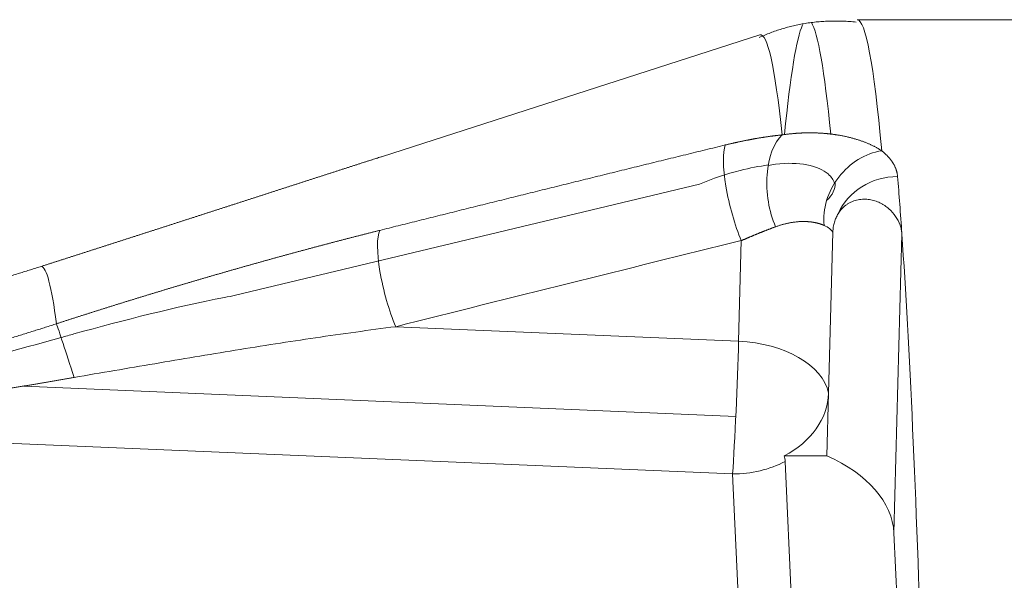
# Model space of a CAD drawing. Header units: millimetres. Extents: x 35469 to 44263, y -24881 to -16268.
# Tile 155 of 231: x 43770.46 to 43775.14, y -24743.6 to -24740.94. Entities that reach past the tile are written whole.
import ezdxf

# ---------------------------------------------------------------- set-up
doc = ezdxf.new("R2010")
doc.units = ezdxf.units.MM
doc.header["$LTSCALE"] = 0.3175
doc.layers.add('1轮廓实线层', color=7, linetype='Continuous', lineweight=18)

# ---------------------------------------------------------------- blocks, each defined once
blk = doc.blocks.new('MR20E-1840')
at = {"layer": '1轮廓实线层'}
for p, q in [((15615.7527, -10798.0882), (15611.2652, -10798.0882)), ((15610.8029, -10798.1607), (15609.0104, -10798.7373)), ((15608.3118, -10799.3974), (15610.5166, -10798.8689)), ((15611.1499, -10799.0979), (15611.1294, -10799.8623)), ((15611.4781, -10799.1069), (15611.4401, -10800.5263)), ((15610.7021, -10799.6159), (15610.7149, -10799.1378)), ((15609.0732, -10799.5465), (15610.7021, -10799.6159)), ((15607.3049, -10799.8284), (15610.6887, -10799.9725)), ((15611.1214, -10800.1596), (15611.1294, -10799.8623)), ((15610.6736, -10800.2462), (15605.6653, -10800.0331)), ((15610.9185, -10800.1596), (15611.1214, -10800.1596)), ((15610.9238, -10800.1868), (15611.017, -10802.2458)), ((15610.7699, -10802.3725), (15610.6736, -10800.2462)), ((15611.4401, -10800.5263), (15611.4842, -10801.4994))]:
    blk.add_line(p, q, dxfattribs=at)
for centre, major_axis, ratio, start_param, end_param in [((15611.0302, -10807.4632), (0, 9.375), 0.034828, 0.073268, 0.342821), ((15611.0302, -10807.4632), (0, 9.375), 0.034828, 5.941126, 6.229502), ((15611.2652, -10807.4632), (0, 9.375), 0.034828, 5.916684, 6.28318), ((15610.8065, -10807.4632), (0, -9.303), 0.034828, 2.820603, 3.153119), ((15610.9973, -10798.9063), (0.0331, -0.2982), 0.529439, 3.516744, 5.241428), ((15610.7275, -10798.9554), (-0.0717, 0.2913), 0.228616, 0.313728, 2.189916), ((15611.3785, -10798.9909), (-0.1846, -0.2365), 0.844451, 3.873943, 5.560889), ((15611.4535, -10799.1095), (-0.299, -0.0245), 0.919957, 4.623429, 5.824627), ((15611.3301, -10807.4632), (0, 9.375), 0.034828, 5.812659, 5.881787), ((15609.0858, -10799.3641), (-0.0733, 0.2909), 0.232493, 0.27774, 2.188589), ((15611.3301, -10807.4632), (0, 9.375), 0.034828, 5.44291, 5.812659), ((15607.3874, -10807.4632), (0, 8.2034), 0.034828, 6.024592, 6.278174), ((15607.5497, -10799.8087), (-0.0926, 0.2853), 0.005254, 4.785217, 6.026406), ((15610.6831, -10799.8895), (-0.0191, -0.4496), 0.020527, 0.655097, 2.225893), ((15610.6831, -10799.8895), (-0.4498, 0.012), 0.609108, 3.284866, 4.686504), ((15610.6819, -10799.8623), (-0.4473, -0.0203), 0.792323, 2.091853, 3.084476), ((15610.6831, -10799.8895), (-0.4495, -0.0204), 0.792323, 1.51368, 2.099365), ((15610.6752, -10800.1868), (0.2487, -0.0067), 0.609108, 0.043928, 0.224332), ((15610.6905, -10800.5263), (-0.7497, 0.0201), 0.609108, 3.185521, 4.116509)]:
    blk.add_ellipse(centre, major_axis=major_axis, ratio=ratio, start_param=start_param, end_param=end_param, dxfattribs=at)
for points, degree in [([(15611.2604, -10798.0996), (15611.0153, -10798.0743), (15610.8, -10798.1729)], 2), ([(15609.0096, -10798.7375), (15608.9124, -10798.7688)], 1), ([(15610.7149, -10799.1378), (15610.167, -10799.2726), (15609.6197, -10799.4087), (15609.0732, -10799.5465)], 3)]:
    blk.add_open_spline(points, degree=degree, dxfattribs=at)
for points, knots in [([(15610.6388, -10798.6834), (15610.6406, -10798.683), (15610.6443, -10798.6821), (15610.6498, -10798.6808), (15610.6552, -10798.6795), (15610.6607, -10798.6782), (15610.6661, -10798.6769), (15610.6716, -10798.6756), (15610.677, -10798.6744), (15610.6824, -10798.6732), (15610.6878, -10798.672), (15610.6933, -10798.6708), (15610.6987, -10798.6696), (15610.7041, -10798.6684), (15610.7094, -10798.6673), (15610.7148, -10798.6662), (15610.7202, -10798.665), (15610.7256, -10798.6639), (15610.7309, -10798.6628), (15610.7363, -10798.6618), (15610.7416, -10798.6607), (15610.747, -10798.6597), (15610.7523, -10798.6587), (15610.7576, -10798.6576), (15610.7629, -10798.6566), (15610.7682, -10798.6557), (15610.7735, -10798.6547), (15610.7788, -10798.6538), (15610.7841, -10798.6528), (15610.7894, -10798.6519), (15610.7947, -10798.651), (15610.7999, -10798.6501), (15610.8052, -10798.6493), (15610.8104, -10798.6484), (15610.8157, -10798.6476), (15610.8209, -10798.6468), (15610.8261, -10798.6459), (15610.8313, -10798.6452), (15610.8366, -10798.6444), (15610.8418, -10798.6436), (15610.847, -10798.6429), (15610.8521, -10798.6422), (15610.8573, -10798.6415), (15610.8625, -10798.6408), (15610.8677, -10798.6401), (15610.8728, -10798.6394), (15610.878, -10798.6388), (15610.8831, -10798.6382), (15610.8883, -10798.6376), (15610.8934, -10798.637), (15610.8985, -10798.6364), (15610.9036, -10798.6358), (15610.907, -10798.6355), (15610.9087, -10798.6353)], [0, 0, 0, 0, 0.01932, 0.038635, 0.057947, 0.077256, 0.096564, 0.115872, 0.13518, 0.154489, 0.173801, 0.193116, 0.212435, 0.23176, 0.251091, 0.27043, 0.289777, 0.309133, 0.328499, 0.347877, 0.367267, 0.386671, 0.406088, 0.425521, 0.444969, 0.464435, 0.48392, 0.503423, 0.522946, 0.54249, 0.562057, 0.581646, 0.601259, 0.620897, 0.640561, 0.660252, 0.67997, 0.699717, 0.719494, 0.739302, 0.75914, 0.779012, 0.798916, 0.818855, 0.838829, 0.85884, 0.878887, 0.898972, 0.919097, 0.939261, 0.959465, 0.979711, 1, 1, 1, 1]), ([(15610.9087, -10798.6353), (15610.9104, -10798.635), (15610.9138, -10798.6346), (15610.9189, -10798.6339), (15610.924, -10798.6332), (15610.929, -10798.6326), (15610.934, -10798.632), (15610.9391, -10798.6314), (15610.9441, -10798.6308), (15610.949, -10798.6303), (15610.954, -10798.6298), (15610.959, -10798.6294), (15610.9639, -10798.6289), (15610.9688, -10798.6285), (15610.9738, -10798.6281), (15610.9787, -10798.6278), (15610.9835, -10798.6275), (15610.9884, -10798.6272), (15610.9932, -10798.6269), (15610.9981, -10798.6266), (15611.0029, -10798.6264), (15611.0077, -10798.6262), (15611.0125, -10798.6261), (15611.0172, -10798.6259), (15611.022, -10798.6258), (15611.0267, -10798.6257), (15611.0314, -10798.6256), (15611.0361, -10798.6256), (15611.0408, -10798.6256), (15611.0455, -10798.6256), (15611.0501, -10798.6256), (15611.0548, -10798.6257), (15611.0594, -10798.6258), (15611.064, -10798.6259), (15611.0686, -10798.626), (15611.0731, -10798.6262), (15611.0777, -10798.6264), (15611.0822, -10798.6266), (15611.0867, -10798.6268), (15611.0912, -10798.627), (15611.0957, -10798.6273), (15611.1001, -10798.6276), (15611.1046, -10798.6279), (15611.109, -10798.6283), (15611.1134, -10798.6286), (15611.1178, -10798.629), (15611.1222, -10798.6294), (15611.1265, -10798.6298), (15611.1308, -10798.6303), (15611.1351, -10798.6308), (15611.1394, -10798.6313), (15611.1437, -10798.6318), (15611.148, -10798.6323), (15611.1522, -10798.6329), (15611.1564, -10798.6335), (15611.1606, -10798.6341), (15611.1648, -10798.6347), (15611.169, -10798.6353), (15611.1731, -10798.636), (15611.1786, -10798.6369), (15611.1855, -10798.6381), (15611.1937, -10798.6396), (15611.2018, -10798.6412), (15611.2098, -10798.6429), (15611.2176, -10798.6447), (15611.2254, -10798.6465), (15611.233, -10798.6484), (15611.2405, -10798.6503), (15611.2479, -10798.6523), (15611.2552, -10798.6544), (15611.2624, -10798.6566), (15611.2695, -10798.6588), (15611.2765, -10798.6611), (15611.2833, -10798.6634), (15611.29, -10798.6658), (15611.2967, -10798.6682), (15611.3032, -10798.6707), (15611.3096, -10798.6733), (15611.3158, -10798.6759), (15611.322, -10798.6785), (15611.3281, -10798.6812), (15611.334, -10798.684), (15611.3398, -10798.6868), (15611.3455, -10798.6896), (15611.3511, -10798.6925), (15611.3566, -10798.6955), (15611.362, -10798.6984), (15611.3672, -10798.7015), (15611.3723, -10798.7045), (15611.3774, -10798.7076), (15611.3806, -10798.7097), (15611.3822, -10798.7108)], [0, 0, 0, 0, 0.009044, 0.01807, 0.02708, 0.036073, 0.04505, 0.05401, 0.062954, 0.071882, 0.080795, 0.089691, 0.098573, 0.107439, 0.11629, 0.125126, 0.133947, 0.142754, 0.151547, 0.160326, 0.169091, 0.177842, 0.186579, 0.195304, 0.204015, 0.212713, 0.221399, 0.230072, 0.238733, 0.247382, 0.256018, 0.264643, 0.273257, 0.281859, 0.290451, 0.299031, 0.3076, 0.31616, 0.324709, 0.333247, 0.341776, 0.350296, 0.358806, 0.367306, 0.375798, 0.384281, 0.392755, 0.401221, 0.409679, 0.418129, 0.426571, 0.435006, 0.443434, 0.451854, 0.460267, 0.468674, 0.477075, 0.485469, 0.493857, 0.502239, 0.519211, 0.536101, 0.552913, 0.569646, 0.586305, 0.60289, 0.619404, 0.635849, 0.652227, 0.668539, 0.684788, 0.700977, 0.717106, 0.73318, 0.749199, 0.765165, 0.781082, 0.796952, 0.812776, 0.828557, 0.844298, 0.860001, 0.875667, 0.891301, 0.906903, 0.922476, 0.938024, 0.953547, 0.969049, 0.984533, 1, 1, 1, 1]), ([(15608.9967, -10799.0891), (15609.0261, -10799.0817), (15609.085, -10799.067), (15609.1735, -10799.0449), (15609.2624, -10799.0227), (15609.3516, -10799.0005), (15609.4412, -10798.9782), (15609.5312, -10798.9559), (15609.6215, -10798.9335), (15609.7122, -10798.9111), (15609.8033, -10798.8886), (15609.8947, -10798.866), (15609.9864, -10798.8434), (15610.0786, -10798.8207), (15610.1711, -10798.798), (15610.2639, -10798.7752), (15610.3571, -10798.7523), (15610.4507, -10798.7294), (15610.5446, -10798.7064), (15610.6074, -10798.6911), (15610.6388, -10798.6834)], [0, 0, 0, 0, 0.053753, 0.107718, 0.161895, 0.216284, 0.270885, 0.325698, 0.380723, 0.43596, 0.491409, 0.547071, 0.602944, 0.65903, 0.715328, 0.771838, 0.82856, 0.885494, 0.942641, 1, 1, 1, 1]), ([(15609.0103, -10798.7373), (15609.0066, -10798.7385), (15608.974, -10798.7489), (15608.9415, -10798.7594), (15608.9126, -10798.7687)], [0, 0, 0, 0, 0.113808, 1, 1, 1, 1]), ([(15611.3822, -10798.7108), (15611.383, -10798.7114), (15611.3846, -10798.7127), (15611.387, -10798.7147), (15611.3893, -10798.7166), (15611.3915, -10798.7186), (15611.3938, -10798.7205), (15611.396, -10798.7225), (15611.3981, -10798.7245), (15611.4002, -10798.7264), (15611.4023, -10798.7284), (15611.4044, -10798.7304), (15611.4064, -10798.7324), (15611.4083, -10798.7344), (15611.4103, -10798.7364), (15611.4122, -10798.7384), (15611.414, -10798.7405), (15611.4158, -10798.7425), (15611.4176, -10798.7445), (15611.4193, -10798.7466), (15611.421, -10798.7486), (15611.4227, -10798.7507), (15611.4243, -10798.7528), (15611.4259, -10798.7548), (15611.4275, -10798.7569), (15611.429, -10798.759), (15611.4305, -10798.7611), (15611.4319, -10798.7632), (15611.4333, -10798.7653), (15611.4347, -10798.7674), (15611.4364, -10798.7702), (15611.4385, -10798.7736), (15611.4408, -10798.7778), (15611.4429, -10798.7819), (15611.445, -10798.7861), (15611.4468, -10798.7903), (15611.4486, -10798.7945), (15611.4501, -10798.7987), (15611.4516, -10798.803), (15611.4529, -10798.8073), (15611.454, -10798.8115), (15611.4551, -10798.8159), (15611.4559, -10798.8202), (15611.4566, -10798.8246), (15611.4572, -10798.8289), (15611.4575, -10798.8319), (15611.4576, -10798.8333)], [0, 0, 0, 0, 0.017354, 0.034693, 0.052017, 0.069329, 0.086627, 0.103913, 0.121188, 0.138453, 0.155708, 0.172954, 0.190192, 0.207423, 0.224647, 0.241866, 0.25908, 0.27629, 0.293496, 0.3107, 0.327902, 0.345104, 0.362305, 0.379507, 0.39671, 0.413916, 0.431124, 0.448337, 0.465554, 0.482776, 0.500005, 0.533272, 0.566523, 0.599765, 0.633003, 0.666243, 0.69949, 0.732751, 0.766031, 0.799336, 0.832671, 0.866042, 0.899455, 0.932915, 0.966428, 1, 1, 1, 1]), ([(15608.9126, -10798.7687), (15608.9078, -10798.7703), (15608.8981, -10798.7734), (15608.8837, -10798.778), (15608.8692, -10798.7827), (15608.8548, -10798.7874), (15608.8403, -10798.792), (15608.8259, -10798.7967), (15608.8114, -10798.8013), (15608.797, -10798.806), (15608.7826, -10798.8106), (15608.7681, -10798.8153), (15608.7537, -10798.82), (15608.7393, -10798.8246), (15608.7249, -10798.8293), (15608.7105, -10798.8339), (15608.6961, -10798.8386), (15608.6817, -10798.8432), (15608.6673, -10798.8479), (15608.6529, -10798.8525), (15608.6385, -10798.8572), (15608.6241, -10798.8618), (15608.6097, -10798.8665), (15608.5953, -10798.8711), (15608.581, -10798.8757), (15608.5666, -10798.8804), (15608.5522, -10798.885), (15608.5379, -10798.8897), (15608.5235, -10798.8943), (15608.5092, -10798.8989), (15608.4948, -10798.9036), (15608.4805, -10798.9082), (15608.4661, -10798.9129), (15608.4518, -10798.9175), (15608.4375, -10798.9221), (15608.4231, -10798.9267), (15608.4088, -10798.9314), (15608.3945, -10798.936), (15608.3802, -10798.9406), (15608.3659, -10798.9452), (15608.3516, -10798.9499), (15608.3373, -10798.9545), (15608.323, -10798.9591), (15608.3087, -10798.9637), (15608.2944, -10798.9683), (15608.2801, -10798.973), (15608.2658, -10798.9776), (15608.2515, -10798.9822), (15608.2373, -10798.9868), (15608.223, -10798.9914), (15608.2087, -10798.996), (15608.1945, -10799.0006), (15608.1802, -10799.0052), (15608.166, -10799.0098), (15608.1517, -10799.0144), (15608.1375, -10799.019), (15608.1233, -10799.0236), (15608.109, -10799.0282), (15608.0948, -10799.0328), (15608.0806, -10799.0374), (15608.0663, -10799.042), (15608.0521, -10799.0465), (15608.0379, -10799.0511), (15608.0237, -10799.0557), (15608.0095, -10799.0603), (15607.9953, -10799.0649), (15607.9811, -10799.0695), (15607.9669, -10799.074), (15607.9527, -10799.0786), (15607.9386, -10799.0832), (15607.9244, -10799.0877), (15607.9102, -10799.0923), (15607.896, -10799.0969), (15607.8819, -10799.1014), (15607.8677, -10799.106), (15607.8536, -10799.1106), (15607.8394, -10799.1151), (15607.8253, -10799.1197), (15607.8111, -10799.1242), (15607.797, -10799.1288), (15607.7828, -10799.1333), (15607.7687, -10799.1379), (15607.7546, -10799.1424), (15607.7405, -10799.147), (15607.7263, -10799.1515), (15607.7122, -10799.156), (15607.6981, -10799.1606), (15607.684, -10799.1651), (15607.6699, -10799.1696), (15607.6558, -10799.1742), (15607.6417, -10799.1787), (15607.6276, -10799.1832), (15607.6136, -10799.1878), (15607.5995, -10799.1923), (15607.5854, -10799.1968), (15607.5713, -10799.2013), (15607.5573, -10799.2058), (15607.5432, -10799.2103), (15607.5292, -10799.2149), (15607.5151, -10799.2194), (15607.5011, -10799.2239), (15607.487, -10799.2284), (15607.473, -10799.2329), (15607.4589, -10799.2374), (15607.4449, -10799.2419), (15607.4309, -10799.2464), (15607.4169, -10799.2509), (15607.4028, -10799.2554), (15607.3935, -10799.2584), (15607.3888, -10799.2599)], [0, 0, 0, 0, 0.009675, 0.019342, 0.029001, 0.038652, 0.048295, 0.05793, 0.067557, 0.077177, 0.086788, 0.096392, 0.105988, 0.115576, 0.125157, 0.134731, 0.144297, 0.153855, 0.163407, 0.172951, 0.182488, 0.192017, 0.20154, 0.211055, 0.220564, 0.230066, 0.23956, 0.249048, 0.25853, 0.268004, 0.277472, 0.286933, 0.296388, 0.305836, 0.315278, 0.324714, 0.334143, 0.343566, 0.352983, 0.362393, 0.371798, 0.381196, 0.390589, 0.399975, 0.409356, 0.418731, 0.4281, 0.437464, 0.446822, 0.456174, 0.465521, 0.474862, 0.484198, 0.493528, 0.502853, 0.512173, 0.521488, 0.530798, 0.540102, 0.549401, 0.558696, 0.567985, 0.57727, 0.58655, 0.595825, 0.605095, 0.614361, 0.623622, 0.632878, 0.64213, 0.651378, 0.660621, 0.66986, 0.679094, 0.688325, 0.697551, 0.706773, 0.71599, 0.725204, 0.734414, 0.74362, 0.752822, 0.76202, 0.771215, 0.780405, 0.789592, 0.798776, 0.807956, 0.817132, 0.826305, 0.835475, 0.844641, 0.853804, 0.862963, 0.872119, 0.881273, 0.890423, 0.89957, 0.908714, 0.917855, 0.926993, 0.936129, 0.945261, 0.954391, 0.963518, 0.972642, 0.981764, 0.990883, 1, 1, 1, 1]), ([(15610.843, -10798.7783), (15610.8003, -10798.7841), (15610.7553, -10798.7928), (15610.6448, -10798.8205), (15610.578, -10798.8428), (15610.5166, -10798.8688)], [0, 0, 0, 0, 0.413533, 0.413533, 1, 1, 1, 1]), ([(15611.1573, -10798.8658), (15611.153, -10798.8493), (15611.143, -10798.8342), (15611.0818, -10798.7814), (15610.9878, -10798.7608), (15610.8661, -10798.7763), (15610.8544, -10798.7781), (15610.8427, -10798.7803)], [0, 0, 0, 0, 0.231909, 0.231909, 0.927152, 0.927152, 1, 1, 1, 1]), ([(15611.16, -10798.8614), (15611.1601, -10798.862), (15611.1602, -10798.8626), (15611.1628, -10798.8916), (15611.1489, -10798.9208), (15611.12, -10798.9477)], [0, 0, 0, 0, 0.020975, 0.020975, 1, 1, 1, 1]), ([(15611.1754, -10799.0097), (15611.1811, -10799.0004), (15611.1875, -10798.9922), (15611.2015, -10798.9775), (15611.2091, -10798.971), (15611.2212, -10798.9628), (15611.2254, -10798.9602), (15611.2339, -10798.9556), (15611.2383, -10798.9536), (15611.2515, -10798.9481), (15611.2604, -10798.9455), (15611.2786, -10798.9418), (15611.2878, -10798.9409), (15611.3061, -10798.9406), (15611.3152, -10798.9412), (15611.3328, -10798.9439), (15611.3414, -10798.946), (15611.3581, -10798.9513), (15611.3662, -10798.9546), (15611.3778, -10798.9602), (15611.3816, -10798.9622), (15611.3891, -10798.9665), (15611.3927, -10798.9688), (15611.4034, -10798.9759), (15611.41, -10798.9811), (15611.4287, -10798.9975), (15611.4393, -10799.0096), (15611.457, -10799.0355), (15611.4639, -10799.0493), (15611.4703, -10799.067), (15611.4714, -10799.0706), (15611.4734, -10799.0778), (15611.4743, -10799.0814), (15611.4766, -10799.0923), (15611.4776, -10799.0996), (15611.4781, -10799.1069)], [0, 0, 0, 0, 0.0625, 0.0625, 0.125, 0.125, 0.15625, 0.15625, 0.1875, 0.1875, 0.25, 0.25, 0.3125, 0.3125, 0.375, 0.375, 0.4375, 0.4375, 0.5, 0.5, 0.53125, 0.53125, 0.5625, 0.5625, 0.625, 0.625, 0.75, 0.75, 0.875, 0.875, 0.90625, 0.90625, 0.9375, 0.9375, 1, 1, 1, 1]), ([(15611.1499, -10799.0979), (15611.1501, -10799.0893), (15611.1509, -10799.081), (15611.1535, -10799.0652), (15611.1553, -10799.0576), (15611.1597, -10799.0429), (15611.1623, -10799.0359), (15611.1668, -10799.0257), (15611.1684, -10799.0224), (15611.1718, -10799.0159), (15611.1736, -10799.0128), (15611.1754, -10799.0097)], [0, 0, 0, 0, 0.25, 0.25, 0.5, 0.5, 0.75, 0.75, 0.875, 0.875, 1, 1, 1, 1]), ([(15611.108, -10799.0652), (15611.1074, -10799.065), (15611.1063, -10799.0645), (15611.1046, -10799.0638), (15611.1029, -10799.0631), (15611.1011, -10799.0624), (15611.0994, -10799.0617), (15611.0976, -10799.061), (15611.0959, -10799.0604), (15611.0941, -10799.0597), (15611.0923, -10799.0591), (15611.0904, -10799.0585), (15611.0886, -10799.0579), (15611.0868, -10799.0574), (15611.0849, -10799.0568), (15611.0831, -10799.0563), (15611.0812, -10799.0558), (15611.0793, -10799.0553), (15611.0775, -10799.0548), (15611.0756, -10799.0543), (15611.0737, -10799.0539), (15611.0718, -10799.0534), (15611.0699, -10799.053), (15611.068, -10799.0526), (15611.0661, -10799.0522), (15611.0641, -10799.0518), (15611.0622, -10799.0515), (15611.0603, -10799.0511), (15611.0584, -10799.0508), (15611.0564, -10799.0505), (15611.0545, -10799.0502), (15611.0526, -10799.0499), (15611.0507, -10799.0496), (15611.0487, -10799.0493), (15611.0468, -10799.0491), (15611.0449, -10799.0489), (15611.043, -10799.0486), (15611.041, -10799.0484), (15611.0391, -10799.0482), (15611.0372, -10799.0481), (15611.0353, -10799.0479), (15611.0334, -10799.0477), (15611.0315, -10799.0476), (15611.0296, -10799.0475), (15611.0277, -10799.0473), (15611.0258, -10799.0472), (15611.0239, -10799.0472), (15611.0221, -10799.0471), (15611.0202, -10799.047), (15611.0183, -10799.047), (15611.0165, -10799.0469), (15611.0146, -10799.0469), (15611.0128, -10799.0469), (15611.011, -10799.0469), (15611.0075, -10799.0469), (15611.0024, -10799.0469), (15610.9956, -10799.0472), (15610.9888, -10799.0476), (15610.9819, -10799.0481), (15610.975, -10799.0488), (15610.968, -10799.0496), (15610.961, -10799.0505), (15610.9541, -10799.0516), (15610.9471, -10799.0528), (15610.9401, -10799.0542), (15610.9331, -10799.0556), (15610.9261, -10799.0572), (15610.9191, -10799.059), (15610.9122, -10799.0608), (15610.9052, -10799.0628), (15610.8983, -10799.0649), (15610.8914, -10799.0671), (15610.8846, -10799.0694), (15610.88, -10799.0711), (15610.8777, -10799.0719)], [0, 0, 0, 0, 0.011243, 0.022415, 0.033517, 0.044548, 0.055509, 0.0664, 0.07722, 0.08797, 0.098649, 0.109258, 0.119797, 0.130265, 0.140663, 0.150991, 0.161249, 0.171436, 0.181553, 0.191599, 0.201576, 0.211482, 0.221318, 0.231084, 0.240779, 0.250405, 0.25996, 0.269445, 0.278861, 0.288206, 0.297481, 0.306685, 0.31582, 0.324885, 0.33388, 0.342805, 0.35166, 0.360445, 0.36916, 0.377805, 0.38638, 0.394886, 0.403322, 0.411688, 0.419984, 0.42821, 0.436367, 0.444454, 0.452471, 0.460419, 0.468297, 0.476105, 0.483844, 0.491514, 0.499114, 0.527102, 0.554901, 0.582512, 0.609937, 0.637178, 0.664234, 0.691109, 0.717804, 0.74432, 0.770658, 0.796821, 0.822809, 0.848625, 0.874271, 0.899748, 0.925057, 0.950201, 0.975181, 1, 1, 1, 1]), ([(15611.1499, -10799.0979), (15611.1466, -10799.0919), (15611.1414, -10799.0861), (15611.1274, -10799.0752), (15611.1186, -10799.07), (15611.108, -10799.0652)], [0, 0, 0, 0, 0.5, 0.5, 1, 1, 1, 1]), ([(15607.4605, -10799.5325), (15607.4651, -10799.531), (15607.4745, -10799.528), (15607.4885, -10799.5235), (15607.5025, -10799.5189), (15607.5165, -10799.5144), (15607.5305, -10799.5099), (15607.5446, -10799.5054), (15607.5586, -10799.5009), (15607.5726, -10799.4964), (15607.5867, -10799.4919), (15607.6007, -10799.4874), (15607.6148, -10799.4829), (15607.6289, -10799.4784), (15607.643, -10799.474), (15607.6571, -10799.4695), (15607.6711, -10799.4651), (15607.6852, -10799.4606), (15607.6994, -10799.4562), (15607.7135, -10799.4518), (15607.7276, -10799.4474), (15607.7417, -10799.4429), (15607.7558, -10799.4385), (15607.77, -10799.4341), (15607.7841, -10799.4297), (15607.7983, -10799.4254), (15607.8125, -10799.421), (15607.8266, -10799.4166), (15607.8408, -10799.4123), (15607.855, -10799.4079), (15607.8692, -10799.4035), (15607.8834, -10799.3992), (15607.8976, -10799.3949), (15607.9118, -10799.3906), (15607.926, -10799.3862), (15607.9402, -10799.3819), (15607.9544, -10799.3776), (15607.9687, -10799.3733), (15607.9829, -10799.369), (15607.9972, -10799.3648), (15608.0114, -10799.3605), (15608.0257, -10799.3562), (15608.0399, -10799.352), (15608.0542, -10799.3477), (15608.0685, -10799.3435), (15608.0828, -10799.3392), (15608.0971, -10799.335), (15608.1114, -10799.3308), (15608.1257, -10799.3266), (15608.14, -10799.3224), (15608.1543, -10799.3182), (15608.1687, -10799.314), (15608.183, -10799.3098), (15608.1973, -10799.3056), (15608.2117, -10799.3014), (15608.226, -10799.2973), (15608.2404, -10799.2931), (15608.2548, -10799.289), (15608.2692, -10799.2849), (15608.2835, -10799.2807), (15608.2979, -10799.2766), (15608.3123, -10799.2725), (15608.3267, -10799.2684), (15608.3411, -10799.2643), (15608.3556, -10799.2602), (15608.37, -10799.2561), (15608.3844, -10799.2521), (15608.3989, -10799.248), (15608.4133, -10799.244), (15608.4278, -10799.2399), (15608.4422, -10799.2359), (15608.4567, -10799.2318), (15608.4712, -10799.2278), (15608.4856, -10799.2238), (15608.5001, -10799.2198), (15608.5146, -10799.2158), (15608.5291, -10799.2118), (15608.5436, -10799.2079), (15608.5581, -10799.2039), (15608.5727, -10799.1999), (15608.5872, -10799.196), (15608.6017, -10799.192), (15608.6163, -10799.1881), (15608.6308, -10799.1842), (15608.6454, -10799.1803), (15608.6599, -10799.1763), (15608.6745, -10799.1724), (15608.6891, -10799.1686), (15608.7037, -10799.1647), (15608.7182, -10799.1608), (15608.7328, -10799.1569), (15608.7474, -10799.1531), (15608.7621, -10799.1493), (15608.7767, -10799.1454), (15608.7913, -10799.1416), (15608.8059, -10799.1378), (15608.8206, -10799.134), (15608.8352, -10799.1302), (15608.8499, -10799.1264), (15608.8645, -10799.1226), (15608.8792, -10799.1188), (15608.8938, -10799.1151), (15608.9085, -10799.1113), (15608.9232, -10799.1076), (15608.9379, -10799.1039), (15608.9526, -10799.1001), (15608.9673, -10799.0964), (15608.982, -10799.0927), (15608.9918, -10799.0903), (15608.9967, -10799.0891)], [0, 0, 0, 0, 0.009117, 0.018236, 0.027358, 0.036482, 0.045609, 0.054739, 0.063871, 0.073007, 0.082145, 0.091286, 0.10043, 0.109577, 0.118727, 0.127881, 0.137037, 0.146196, 0.155359, 0.164525, 0.173695, 0.182868, 0.192044, 0.201224, 0.210408, 0.219595, 0.228785, 0.23798, 0.247178, 0.25638, 0.265586, 0.274796, 0.28401, 0.293227, 0.302449, 0.311675, 0.320906, 0.33014, 0.339379, 0.348622, 0.35787, 0.367122, 0.376378, 0.385639, 0.394905, 0.404175, 0.41345, 0.42273, 0.432015, 0.441304, 0.450599, 0.459898, 0.469202, 0.478512, 0.487827, 0.497147, 0.506472, 0.515802, 0.525138, 0.534479, 0.543826, 0.553178, 0.562536, 0.5719, 0.581269, 0.590644, 0.600025, 0.609411, 0.618804, 0.628202, 0.637607, 0.647017, 0.656434, 0.665857, 0.675286, 0.684722, 0.694164, 0.703612, 0.713067, 0.722528, 0.731996, 0.74147, 0.750952, 0.76044, 0.769934, 0.779436, 0.788945, 0.79846, 0.807983, 0.817512, 0.827049, 0.836593, 0.846145, 0.855703, 0.865269, 0.874843, 0.884424, 0.894012, 0.903608, 0.913212, 0.922823, 0.932443, 0.94207, 0.951705, 0.961348, 0.970999, 0.980658, 0.990325, 1, 1, 1, 1]), ([(15610.8777, -10799.0719), (15610.8765, -10799.0724), (15610.874, -10799.0733), (15610.8702, -10799.0747), (15610.8664, -10799.0761), (15610.8626, -10799.0775), (15610.8589, -10799.0789), (15610.8551, -10799.0804), (15610.8513, -10799.0818), (15610.8476, -10799.0832), (15610.8439, -10799.0847), (15610.8401, -10799.0861), (15610.8364, -10799.0875), (15610.8327, -10799.089), (15610.829, -10799.0904), (15610.8253, -10799.0919), (15610.8216, -10799.0933), (15610.818, -10799.0948), (15610.8143, -10799.0962), (15610.8107, -10799.0977), (15610.807, -10799.0991), (15610.8034, -10799.1006), (15610.7998, -10799.102), (15610.7962, -10799.1035), (15610.7926, -10799.1049), (15610.7891, -10799.1064), (15610.7855, -10799.1079), (15610.782, -10799.1093), (15610.7785, -10799.1108), (15610.775, -10799.1122), (15610.7715, -10799.1137), (15610.768, -10799.1151), (15610.7646, -10799.1166), (15610.7611, -10799.118), (15610.7577, -10799.1194), (15610.7543, -10799.1209), (15610.7509, -10799.1223), (15610.7476, -10799.1238), (15610.7442, -10799.1252), (15610.7409, -10799.1266), (15610.7376, -10799.128), (15610.7343, -10799.1294), (15610.731, -10799.1309), (15610.7277, -10799.1323), (15610.7245, -10799.1337), (15610.7213, -10799.1351), (15610.7181, -10799.1365), (15610.716, -10799.1374), (15610.7149, -10799.1378)], [0, 0, 0, 0, 0.025242, 0.050327, 0.075255, 0.100026, 0.124641, 0.149099, 0.173401, 0.197546, 0.221535, 0.245367, 0.269043, 0.292563, 0.315927, 0.339135, 0.362187, 0.385083, 0.407823, 0.430408, 0.452837, 0.47511, 0.497229, 0.519191, 0.540999, 0.562652, 0.584149, 0.605492, 0.62668, 0.647713, 0.668592, 0.689316, 0.709886, 0.730301, 0.750563, 0.77067, 0.790624, 0.810424, 0.83007, 0.849563, 0.868903, 0.888089, 0.907123, 0.926003, 0.944731, 0.963307, 0.981729, 1, 1, 1, 1]), ([(15611.4779, -10799.1044), (15611.4779, -10799.1046), (15611.4779, -10799.1048), (15611.478, -10799.1052), (15611.478, -10799.1053), (15611.478, -10799.1055)], [0, 0, 0, 0, 0.62733, 0.62733, 1, 1, 1, 1]), ([(15607.3888, -10799.2599), (15607.3846, -10799.2613), (15607.376, -10799.264), (15607.3631, -10799.2681), (15607.3501, -10799.2722), (15607.3371, -10799.2763), (15607.3241, -10799.2803), (15607.3109, -10799.2844), (15607.2977, -10799.2885), (15607.2844, -10799.2925), (15607.2711, -10799.2966), (15607.2577, -10799.3006), (15607.2442, -10799.3046), (15607.2307, -10799.3087), (15607.2171, -10799.3127), (15607.2034, -10799.3167), (15607.1897, -10799.3207), (15607.1759, -10799.3247), (15607.1621, -10799.3286), (15607.1482, -10799.3326), (15607.1342, -10799.3366), (15607.1201, -10799.3405), (15607.106, -10799.3444), (15607.0918, -10799.3484), (15607.0776, -10799.3523), (15607.0633, -10799.3562), (15607.0489, -10799.36), (15607.0345, -10799.3639), (15607.02, -10799.3678), (15607.0054, -10799.3716), (15606.9908, -10799.3754), (15606.9761, -10799.3793), (15606.9613, -10799.3831), (15606.9465, -10799.3868), (15606.9316, -10799.3906), (15606.9166, -10799.3944), (15606.9016, -10799.3981), (15606.8865, -10799.4018), (15606.8713, -10799.4055), (15606.8561, -10799.4092), (15606.8408, -10799.4129), (15606.8231, -10799.4171), (15606.8026, -10799.4219), (15606.7793, -10799.4273), (15606.7554, -10799.4328), (15606.7309, -10799.4383), (15606.7058, -10799.4439), (15606.68, -10799.4495), (15606.6536, -10799.4552), (15606.6266, -10799.4609), (15606.599, -10799.4666), (15606.5708, -10799.4723), (15606.5419, -10799.4781), (15606.5124, -10799.4838), (15606.4823, -10799.4896), (15606.4515, -10799.4954), (15606.4201, -10799.5011), (15606.3881, -10799.5068), (15606.3555, -10799.5125), (15606.3222, -10799.5181), (15606.2883, -10799.5237), (15606.2655, -10799.5274), (15606.254, -10799.5292)], [0, 0, 0, 0, 0.011491, 0.023034, 0.034628, 0.046274, 0.05797, 0.069719, 0.081519, 0.09337, 0.105273, 0.117227, 0.129234, 0.141292, 0.153401, 0.165563, 0.177776, 0.190041, 0.202358, 0.214727, 0.227148, 0.239621, 0.252146, 0.264722, 0.277351, 0.290032, 0.302766, 0.315551, 0.328389, 0.341278, 0.35422, 0.367215, 0.380261, 0.39336, 0.406512, 0.419715, 0.432972, 0.44628, 0.459641, 0.473055, 0.486521, 0.500039, 0.519994, 0.54048, 0.561496, 0.583043, 0.605121, 0.627729, 0.650869, 0.674539, 0.69874, 0.723472, 0.748735, 0.774529, 0.800855, 0.827711, 0.855098, 0.883016, 0.911465, 0.940446, 0.969957, 1, 1, 1, 1]), ([(15607.4824, -10799.598), (15607.5029, -10799.5923), (15607.5233, -10799.5866), (15607.7861, -10799.5138), (15608.0274, -10799.4532), (15608.2763, -10799.4042), (15608.2941, -10799.4008), (15608.3118, -10799.3975)], [0, 0, 0, 0, 0.072753, 0.072753, 0.934039, 0.934039, 1, 1, 1, 1]), ([(15606.3325, -10799.8279), (15606.3382, -10799.8268), (15606.3496, -10799.8246), (15606.3666, -10799.8212), (15606.3835, -10799.8178), (15606.4002, -10799.8145), (15606.4168, -10799.8111), (15606.4332, -10799.8077), (15606.4495, -10799.8044), (15606.4656, -10799.801), (15606.4815, -10799.7976), (15606.4973, -10799.7942), (15606.5129, -10799.7909), (15606.5284, -10799.7875), (15606.5438, -10799.7841), (15606.5589, -10799.7808), (15606.5739, -10799.7774), (15606.5888, -10799.7741), (15606.6035, -10799.7707), (15606.6181, -10799.7674), (15606.6325, -10799.7641), (15606.6467, -10799.7608), (15606.6608, -10799.7575), (15606.6747, -10799.7542), (15606.6885, -10799.7509), (15606.7021, -10799.7476), (15606.7156, -10799.7444), (15606.7289, -10799.7412), (15606.7421, -10799.738), (15606.7551, -10799.7348), (15606.768, -10799.7316), (15606.7807, -10799.7284), (15606.7932, -10799.7253), (15606.8056, -10799.7222), (15606.8179, -10799.7191), (15606.83, -10799.716), (15606.8419, -10799.7129), (15606.8537, -10799.7099), (15606.8654, -10799.7069), (15606.8769, -10799.7039), (15606.8882, -10799.7009), (15606.9059, -10799.6963), (15606.9298, -10799.6899), (15606.96, -10799.6818), (15606.9899, -10799.6737), (15607.0196, -10799.6655), (15607.049, -10799.6573), (15607.0782, -10799.6491), (15607.1072, -10799.6408), (15607.1358, -10799.6326), (15607.1643, -10799.6243), (15607.1924, -10799.616), (15607.2203, -10799.6077), (15607.248, -10799.5993), (15607.2754, -10799.591), (15607.3026, -10799.5826), (15607.3295, -10799.5743), (15607.3562, -10799.5659), (15607.3826, -10799.5576), (15607.4088, -10799.5492), (15607.4347, -10799.5409), (15607.4519, -10799.5353), (15607.4605, -10799.5325)], [0, 0, 0, 0, 0.015087, 0.030041, 0.044863, 0.059552, 0.074108, 0.088531, 0.102822, 0.11698, 0.131005, 0.144897, 0.158657, 0.172284, 0.185778, 0.19914, 0.212368, 0.225464, 0.238428, 0.251258, 0.263956, 0.276521, 0.288954, 0.301253, 0.313421, 0.325455, 0.337357, 0.349125, 0.360762, 0.372265, 0.383636, 0.394874, 0.40598, 0.416953, 0.427793, 0.438501, 0.449076, 0.459518, 0.469828, 0.480005, 0.490049, 0.499961, 0.526945, 0.553719, 0.580283, 0.606637, 0.632782, 0.658718, 0.684445, 0.709964, 0.735274, 0.760375, 0.785269, 0.809955, 0.834434, 0.858705, 0.882769, 0.906627, 0.930279, 0.953725, 0.976965, 1, 1, 1, 1]), ([(15609.0732, -10799.5465), (15608.9461, -10799.5627), (15608.819, -10799.5804), (15608.5645, -10799.618), (15608.4371, -10799.6379), (15608.1823, -10799.6792), (15608.0548, -10799.7006), (15607.7997, -10799.7438), (15607.6721, -10799.7657), (15607.5444, -10799.7874)], [0, 0, 0, 0, 0.25, 0.25, 0.5, 0.5, 0.75, 0.75, 1, 1, 1, 1]), ([(15606.3496, -10799.8627), (15606.5186, -10799.8333), (15606.6865, -10799.799), (15607.0641, -10799.7123), (15607.2746, -10799.6565), (15607.4823, -10799.5978)], [0, 0, 0, 0, 0.442432, 0.442432, 1, 1, 1, 1]), ([(15607.5444, -10799.7874), (15607.5384, -10799.7885), (15607.5264, -10799.7906), (15607.5083, -10799.7938), (15607.4902, -10799.797), (15607.4721, -10799.8002), (15607.4539, -10799.8034), (15607.4356, -10799.8065), (15607.4173, -10799.8097), (15607.3989, -10799.8128), (15607.3805, -10799.8159), (15607.362, -10799.819), (15607.3435, -10799.8221), (15607.3249, -10799.8252), (15607.3063, -10799.8282), (15607.2876, -10799.8313), (15607.2689, -10799.8343), (15607.2501, -10799.8373), (15607.2313, -10799.8403), (15607.2124, -10799.8433), (15607.1935, -10799.8463), (15607.1745, -10799.8492), (15607.1555, -10799.8522), (15607.1364, -10799.8551), (15607.1173, -10799.858), (15607.0981, -10799.8609), (15607.0789, -10799.8637), (15607.0596, -10799.8666), (15607.0402, -10799.8694), (15607.0209, -10799.8722), (15607.0014, -10799.875), (15606.9819, -10799.8778), (15606.9537, -10799.8818), (15606.9168, -10799.8869), (15606.8712, -10799.8931), (15606.8257, -10799.8991), (15606.7804, -10799.9049), (15606.7352, -10799.9106), (15606.6901, -10799.9162), (15606.6452, -10799.9215), (15606.6003, -10799.9268), (15606.5556, -10799.9318), (15606.511, -10799.9367), (15606.4666, -10799.9414), (15606.4222, -10799.946), (15606.3927, -10799.9489), (15606.378, -10799.9504)], [0, 0, 0, 0, 0.015511, 0.031062, 0.046655, 0.062289, 0.077964, 0.09368, 0.109437, 0.125235, 0.141075, 0.156956, 0.172878, 0.188841, 0.204845, 0.220891, 0.236978, 0.253106, 0.269275, 0.285486, 0.301738, 0.318031, 0.334366, 0.350742, 0.367159, 0.383618, 0.400118, 0.416659, 0.433242, 0.449866, 0.466532, 0.483239, 0.499988, 0.539143, 0.578182, 0.617105, 0.655913, 0.694605, 0.733182, 0.771643, 0.80999, 0.848221, 0.886338, 0.924339, 0.962227, 1, 1, 1, 1])]:
    blk.add_open_spline(points, degree=3, knots=knots, dxfattribs=at)

msp = doc.modelspace()

# ---------------------------------------------------------------- block references
msp.add_blockref('MR20E-1840', (28163.1775, -13942.8535))

doc.saveas('drawing.dxf')
